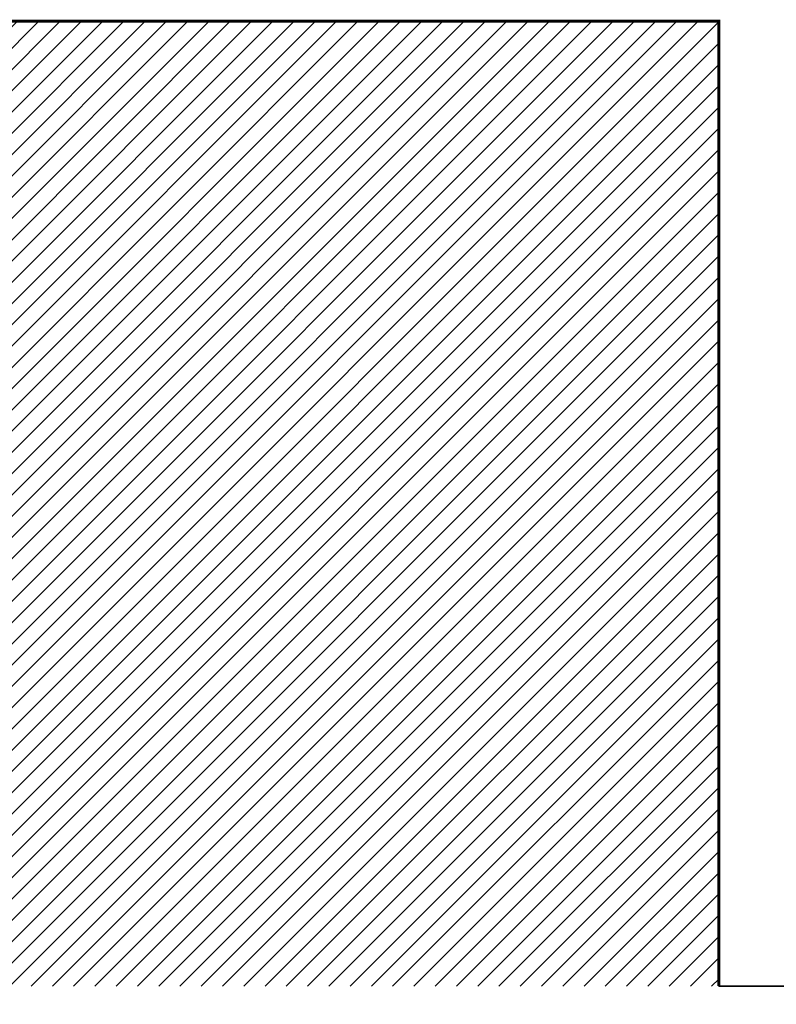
# Model space of a CAD drawing. Header units: inches. Extents: x 0 to 111471, y -105323 to 11070.
# Tile 92 of 256: x 38822 to 40080, y -37491 to -35854. Entities that reach past the tile are written whole.
import ezdxf

# ---------------------------------------------------------------- set-up
doc = ezdxf.new("R2010")
doc.units = ezdxf.units.IN
doc.header["$MEASUREMENT"] = 0
doc.linetypes.add('DASHDOTX2', pattern=[50.8, 25.4, -12.7, 0, -12.7])
for name, color, linetype, lineweight in [('888 osie', 5, 'DASHDOTX2', 13), ('888 sciany istniejące', 2, 'Continuous', 35), ('888 widok', 8, 'Continuous', 0)]:
    doc.layers.add(name, color=color, linetype=linetype, lineweight=lineweight)

msp = doc.modelspace()

# ---------------------------------------------------------------- hatches: boundary and pattern name
at = {"layer": '888 widok', "ltscale": 0.01}
h = msp.add_hatch(dxfattribs=at)
h.set_pattern_fill('ANSI31', color=256, scale=200)
h.set_pattern_definition([(45, (34854.51, -18642.923), (-17.67767, 17.67767), [])])
h.paths.add_polyline_path([(52778.076, -37388.957), (52778.076, -37212.957), (53421.076, -37212.957), (53421.076, -36493.957), (54930.076, -36493.519), (54930.076, -36005.957), (55311.937, -36005.957), (55311.937, -36017.957), (56549.076, -36017.957), (56549.076, -37388.957)])
h.paths.add_polyline_path([(38552.318, -35856.461), (39984.318, -35856.461), (39984.318, -37460.461), (38552.318, -37460.461)])
h.paths.add_polyline_path([(47386.664, -35874.678), (49119.332, -35874.678), (49119.332, -37490.618), (47386.664, -37490.618)])
edge = h.paths.add_edge_path()
edge.add_line((33552.632, -36975.374), (33552.632, -36970.374))
edge.add_line((33879.446, -36975.374), (33552.632, -36975.374))
edge.add_line((33552.632, -36970.374), (33552.632, -36652.374))
edge.add_line((33552.632, -36655.374), (33552.632, -36652.374))
edge.add_line((33552.632, -36652.374), (33879.446, -36675.374))
edge.add_line((33879.446, -36970.374), (33879.446, -36975.374))
edge.add_line((33879.446, -36675.374), (33879.446, -36970.374))

# ---------------------------------------------------------------- linework, layer by layer
at = {"layer": '888 osie', "const_width": 5}
msp.add_lwpolyline([(38552.318, -36850.385), (38552.318, -35856.461), (39984.318, -35856.461), (39984.318, -37460.461)], dxfattribs=at)
at = {"layer": '888 sciany istniejące'}
for p in [(38552.318, -35856.461), (39984.318, -37460.461)]:
    msp.add_line(p, (39984.318, -35856.461), dxfattribs=at)
msp.add_lwpolyline([(39984.318, -37460.461), (40442.631, -37460.461)], dxfattribs=at)

doc.saveas('drawing.dxf')
